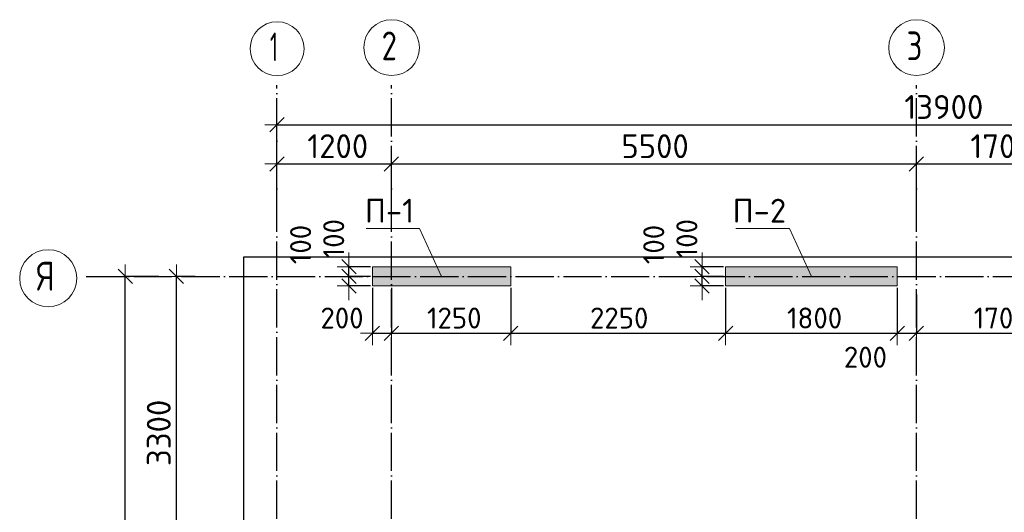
# Model space of a CAD drawing. Header units: millimetres. Extents: x -2725 to 73478, y 45740 to 74643.
# Tile 13 of 15: x 27305 to 37621, y 65311 to 70465. Entities that reach past the tile are written whole.
import ezdxf

# ---------------------------------------------------------------- set-up
doc = ezdxf.new("R2010")
doc.units = ezdxf.units.MM
doc.header["$PDMODE"] = 65
for name, pattern in [('______11', [500, 400, -50, 0, -50]), ('______3', [500, 400, -100]), ('______5', [1100, 800, -100, 100, -100])]:
    doc.linetypes.add(name, pattern=pattern)
for name, color, linetype, lineweight in [('Standard', 7, 'Continuous', 25), ('Балка_ общее', 7, '______3', 13), ('Высотная отметка (отверстия)', 7, 'Continuous', 13), ('Размерная линия_ общее', 7, 'Continuous', 13)]:
    doc.layers.add(name, color=color, linetype=linetype, lineweight=lineweight)
doc.layers.add('Осевая линия_ общее', color=7, linetype='______5', lineweight=13, true_color=0xa0a0a0)
doc.styles.add('ISOCPEUR', font='ISOCPEUR')
doc.dimstyles.new('DIMSTYLE_3', dxfattribs={"dimtxt": 250, "dimasz": 250, "dimexe": 0, "dimexo": 0, "dimgap": 125, "dimtad": 2, "dimdec": 0, "dimrnd": 5, "dimzin": 12, "dimdsep": 46, "dimtxsty": 'ISOCPEUR', "dimblk1": 'ALL_ML_STRICH', "dimblk2": 'ALL_ML_STRICH', "dimsah": 1, "dimcen": 0, "dimclrd": 7, "dimclre": 256, "dimclrt": 7, "dimadec": 0, "dimazin": 0, "dimtfac": 1, "dimtdec": 0, "dimtix": 1, "dimtmove": 2, "dimatfit": 3, "dimfxl": 0, "dimtzin": 0, "dimlwd": 0, "dimlwe": -3, "dimarcsym": 0})
doc.dimstyles.new('DIMSTYLE_4', dxfattribs={"dimtxt": 220, "dimasz": 250, "dimexe": 0, "dimexo": 0, "dimgap": 110, "dimtad": 2, "dimdec": 0, "dimrnd": 5, "dimzin": 12, "dimdsep": 46, "dimtxsty": 'ISOCPEUR', "dimblk1": 'ALL_ML_STRICH', "dimblk2": 'ALL_ML_STRICH', "dimsah": 1, "dimcen": 0, "dimclrd": 7, "dimclre": 256, "dimclrt": 7, "dimadec": 0, "dimazin": 0, "dimtfac": 1, "dimtdec": 0, "dimtix": 1, "dimtmove": 2, "dimatfit": 3, "dimfxl": 0, "dimtvp": 1.2, "dimtzin": 0, "dimlwd": 0, "dimlwe": -3, "dimarcsym": 0})
doc.dimstyles.new('DIMSTYLE_5', dxfattribs={"dimtxt": 220, "dimasz": 250, "dimexe": 0, "dimexo": 0, "dimgap": 110, "dimtad": 2, "dimdec": 0, "dimrnd": 5, "dimzin": 12, "dimdsep": 46, "dimtxsty": 'ISOCPEUR', "dimblk1": 'ALL_ML_STRICH', "dimblk2": 'ALL_ML_STRICH', "dimsah": 1, "dimcen": 0, "dimclrd": 7, "dimclre": 256, "dimclrt": 7, "dimadec": 0, "dimazin": 0, "dimtfac": 1, "dimtdec": 0, "dimtix": 1, "dimtmove": 2, "dimatfit": 3, "dimfxl": 0, "dimtzin": 0, "dimlwd": 0, "dimlwe": -3, "dimarcsym": 0})
doc.dimstyles.new('DIMSTYLE_6', dxfattribs={"dimtxt": 220, "dimasz": 250, "dimexe": 0, "dimexo": 0, "dimgap": 110, "dimtad": 2, "dimdec": 0, "dimrnd": 5, "dimzin": 12, "dimdsep": 46, "dimtxsty": 'ISOCPEUR', "dimblk1": 'ALL_ML_STRICH', "dimblk2": 'ALL_ML_STRICH', "dimsah": 1, "dimcen": 0, "dimclrd": 7, "dimclre": 256, "dimclrt": 7, "dimadec": 0, "dimazin": 0, "dimtfac": 1, "dimtdec": 0, "dimtix": 1, "dimtmove": 2, "dimatfit": 3, "dimfxl": 0, "dimtzin": 0, "dimlwd": 0, "dimlwe": -3, "dimarcsym": 0})
doc.dimstyles.new('DIMSTYLE_7', dxfattribs={"dimtxt": 220, "dimasz": 250, "dimexe": 0, "dimexo": 0, "dimgap": 110, "dimtad": 0, "dimdec": 0, "dimrnd": 5, "dimzin": 12, "dimdsep": 46, "dimtxsty": 'ISOCPEUR', "dimblk1": 'ALL_ML_STRICH', "dimblk2": 'ALL_ML_STRICH', "dimsah": 1, "dimcen": 0, "dimclrd": 7, "dimclre": 256, "dimclrt": 7, "dimadec": 0, "dimazin": 0, "dimtfac": 1, "dimtdec": 0, "dimtix": 1, "dimtmove": 2, "dimatfit": 3, "dimfxl": 0, "dimtvp": 1.2, "dimtzin": 0, "dimlwd": 0, "dimlwe": -3, "dimarcsym": 0})
doc.dimstyles.new('DIMSTYLE_9', dxfattribs={"dimtxt": 220, "dimasz": 250, "dimexe": 0, "dimexo": 0, "dimgap": 110, "dimtad": 2, "dimdec": 0, "dimrnd": 5, "dimzin": 12, "dimdsep": 46, "dimtxsty": 'ISOCPEUR', "dimblk1": 'ALL_ML_STRICH', "dimblk2": 'ALL_ML_STRICH', "dimsah": 1, "dimcen": 0, "dimclrd": 7, "dimclre": 256, "dimclrt": 7, "dimadec": 0, "dimazin": 0, "dimtfac": 1, "dimtdec": 0, "dimtix": 1, "dimtmove": 2, "dimatfit": 3, "dimfxl": 0, "dimtvp": 1.2, "dimtzin": 0, "dimlwd": 0, "dimlwe": -3, "dimarcsym": 0})

# ---------------------------------------------------------------- blocks, each defined once
blk = doc.blocks.new('ALL_ML_STRICH')
at = {"color": 0, "linetype": 'ByBlock', "lineweight": -2}
for p, q in [((0, -0.5), (0, 0.5)), ((-1, 0), (0.5, 0)), ((-0.3, -0.3), (0.3, 0.3))]:
    blk.add_line(p, q, dxfattribs=at)
blk = doc.blocks.new('*D8')
at = {"layer": 'DEFPOINTS', "color": 7, "linetype": 'Continuous', "lineweight": 13, "transparency": 33554687}
for p in [(28774, 67780), (28160, 46740), (28411, 46740)]:
    blk.add_point(p, dxfattribs=at)
at = {"layer": 'Балка_ общее', "color": 251, "linetype": 'Continuous', "lineweight": -2, "true_color": 0x656565, "transparency": 33554687}
for p, q in [((28764, 67780), (28411, 67780)), ((28170, 46740), (28411, 46740))]:
    blk.add_line(p, q, dxfattribs=at)
at = {"layer": 'Балка_ общее', "color": 7, "linetype": 'Continuous', "lineweight": -2, "transparency": 33554687}
blk.add_line((28411, 46740), (28411, 67780), dxfattribs=at)
at = {"layer": 'Балка_ общее', "color": 7, "linetype": 'Continuous', "lineweight": 13, "transparency": 33554687, "xscale": 250, "yscale": 250, "zscale": 250}
for p, rotation in [((28411, 67780), 90), ((28411, 46740), 270)]:
    blk.add_blockref('ALL_ML_STRICH', p, dxfattribs=dict(at, rotation=rotation))
at = {"layer": 'Балка_ общее', "color": 7, "linetype": 'Continuous', "lineweight": 13, "transparency": 33554687, "insert": (28261, 57285), "char_height": 250, "width": 1250, "attachment_point": 5, "rotation": 90, "style": 'ISOCPEUR'}
blk.add_mtext('\\A1;{21040}', dxfattribs=at)
blk = doc.blocks.new('*D14')
at = {"layer": 'DEFPOINTS', "color": 7, "linetype": 'Continuous', "lineweight": 13, "transparency": 33554687}
for p in [(29154, 67780), (28947, 64480), (30267, 64480)]:
    blk.add_point(p, dxfattribs=at)
at = {"layer": 'Балка_ общее', "color": 251, "linetype": 'Continuous', "lineweight": -2, "true_color": 0x656565, "transparency": 33554687}
for p, q in [((29144, 67780), (28947, 67780)), ((30257, 64480), (28947, 64480))]:
    blk.add_line(p, q, dxfattribs=at)
at = {"layer": 'Балка_ общее', "color": 7, "linetype": 'Continuous', "lineweight": -2, "transparency": 33554687}
blk.add_line((28947, 64480), (28947, 67780), dxfattribs=at)
at = {"layer": 'Балка_ общее', "color": 7, "linetype": 'Continuous', "lineweight": 13, "transparency": 33554687, "xscale": 250, "yscale": 250, "zscale": 250}
for p, rotation in [((28947, 67780), 90), ((28947, 64480), 270)]:
    blk.add_blockref('ALL_ML_STRICH', p, dxfattribs=dict(at, rotation=rotation))
at = {"layer": 'Балка_ общее', "color": 7, "linetype": 'Continuous', "lineweight": 13, "transparency": 33554687, "insert": (28762, 66142), "char_height": 250, "width": 1000, "attachment_point": 5, "rotation": 90, "style": 'ISOCPEUR'}
blk.add_mtext('\\A1;{3300}', dxfattribs=at)
blk = doc.blocks.new('*D15')
at = {"layer": 'DEFPOINTS', "color": 7, "linetype": 'Continuous', "lineweight": 13, "transparency": 33554687}
for p in [(30000, 69367), (43900, 69206), (30000, 69000)]:
    blk.add_point(p, dxfattribs=at)
at = {"layer": 'Балка_ общее', "color": 251, "linetype": 'Continuous', "lineweight": -2, "true_color": 0x656565, "transparency": 33554687}
for p, q in [((30000, 69010), (30000, 69367)), ((43900, 69196), (43900, 69367))]:
    blk.add_line(p, q, dxfattribs=at)
at = {"layer": 'Балка_ общее', "color": 7, "linetype": 'Continuous', "lineweight": -2, "transparency": 33554687}
blk.add_line((30000, 69367), (43900, 69367), dxfattribs=at)
at = {"layer": 'Балка_ общее', "color": 7, "linetype": 'Continuous', "lineweight": 13, "transparency": 33554687, "xscale": 250, "yscale": 250, "zscale": 250, "rotation": 180}
blk.add_blockref('ALL_ML_STRICH', (30000, 69367), dxfattribs=at)
at = {"layer": 'Балка_ общее', "color": 7, "linetype": 'Continuous', "lineweight": 13, "transparency": 33554687, "xscale": 250, "yscale": 250, "zscale": 250}
blk.add_blockref('ALL_ML_STRICH', (43900, 69367), dxfattribs=at)
at = {"layer": 'Балка_ общее', "color": 7, "linetype": 'Continuous', "lineweight": 13, "transparency": 33554687, "insert": (36987, 69552), "char_height": 250, "width": 1250, "attachment_point": 5, "style": 'ISOCPEUR'}
blk.add_mtext('\\A1;{13900}', dxfattribs=at)
blk = doc.blocks.new('*D16')
at = {"layer": 'DEFPOINTS', "color": 7, "linetype": 'Continuous', "lineweight": 13, "transparency": 33554687}
for p in [(30000, 68957), (31200, 68528), (30000, 68360)]:
    blk.add_point(p, dxfattribs=at)
at = {"layer": 'Балка_ общее', "color": 251, "linetype": 'Continuous', "lineweight": -2, "true_color": 0x656565, "transparency": 33554687}
for p, q in [((30000, 68370), (30000, 68957)), ((31200, 68538), (31200, 68957))]:
    blk.add_line(p, q, dxfattribs=at)
at = {"layer": 'Балка_ общее', "color": 7, "linetype": 'Continuous', "lineweight": -2, "transparency": 33554687}
blk.add_line((30000, 68957), (31200, 68957), dxfattribs=at)
at = {"layer": 'Балка_ общее', "color": 7, "linetype": 'Continuous', "lineweight": 13, "transparency": 33554687, "xscale": 250, "yscale": 250, "zscale": 250, "rotation": 180}
blk.add_blockref('ALL_ML_STRICH', (30000, 68957), dxfattribs=at)
at = {"layer": 'Балка_ общее', "color": 7, "linetype": 'Continuous', "lineweight": 13, "transparency": 33554687, "xscale": 250, "yscale": 250, "zscale": 250}
blk.add_blockref('ALL_ML_STRICH', (31200, 68957), dxfattribs=at)
at = {"layer": 'Балка_ общее', "color": 7, "linetype": 'Continuous', "lineweight": 13, "transparency": 33554687, "insert": (30637, 69142), "char_height": 250, "width": 1000, "attachment_point": 5, "style": 'ISOCPEUR'}
blk.add_mtext('\\A1;{1200}', dxfattribs=at)
blk = doc.blocks.new('*D17')
at = {"layer": 'DEFPOINTS', "color": 7, "linetype": 'Continuous', "lineweight": 13, "transparency": 33554687}
for p in [(31200, 68957), (31200, 68528), (36700, 68569)]:
    blk.add_point(p, dxfattribs=at)
at = {"layer": 'Балка_ общее', "color": 251, "linetype": 'Continuous', "lineweight": -2, "true_color": 0x656565, "transparency": 33554687}
for p, q in [((31200, 68538), (31200, 68957)), ((36700, 68559), (36700, 68957))]:
    blk.add_line(p, q, dxfattribs=at)
at = {"layer": 'Балка_ общее', "color": 7, "linetype": 'Continuous', "lineweight": -2, "transparency": 33554687}
blk.add_line((31200, 68957), (36700, 68957), dxfattribs=at)
at = {"layer": 'Балка_ общее', "color": 7, "linetype": 'Continuous', "lineweight": 13, "transparency": 33554687, "xscale": 250, "yscale": 250, "zscale": 250, "rotation": 180}
blk.add_blockref('ALL_ML_STRICH', (31200, 68957), dxfattribs=at)
at = {"layer": 'Балка_ общее', "color": 7, "linetype": 'Continuous', "lineweight": 13, "transparency": 33554687, "xscale": 250, "yscale": 250, "zscale": 250}
blk.add_blockref('ALL_ML_STRICH', (36700, 68957), dxfattribs=at)
at = {"layer": 'Балка_ общее', "color": 7, "linetype": 'Continuous', "lineweight": 13, "transparency": 33554687, "insert": (33962, 69142), "char_height": 250, "width": 1000, "attachment_point": 5, "style": 'ISOCPEUR'}
blk.add_mtext('\\A1;{5500}', dxfattribs=at)
blk = doc.blocks.new('*D18')
at = {"layer": 'DEFPOINTS', "color": 7, "linetype": 'Continuous', "lineweight": 13, "transparency": 33554687}
for p in [(36700, 68957), (36700, 68569), (38400, 68528)]:
    blk.add_point(p, dxfattribs=at)
at = {"layer": 'Балка_ общее', "color": 251, "linetype": 'Continuous', "lineweight": -2, "true_color": 0x656565, "transparency": 33554687}
for p, q in [((36700, 68559), (36700, 68957)), ((38400, 68538), (38400, 68957))]:
    blk.add_line(p, q, dxfattribs=at)
at = {"layer": 'Балка_ общее', "color": 7, "linetype": 'Continuous', "lineweight": -2, "transparency": 33554687}
blk.add_line((36700, 68957), (38400, 68957), dxfattribs=at)
at = {"layer": 'Балка_ общее', "color": 7, "linetype": 'Continuous', "lineweight": 13, "transparency": 33554687, "xscale": 250, "yscale": 250, "zscale": 250, "rotation": 180}
blk.add_blockref('ALL_ML_STRICH', (36700, 68957), dxfattribs=at)
at = {"layer": 'Балка_ общее', "color": 7, "linetype": 'Continuous', "lineweight": 13, "transparency": 33554687, "xscale": 250, "yscale": 250, "zscale": 250}
blk.add_blockref('ALL_ML_STRICH', (38400, 68957), dxfattribs=at)
at = {"layer": 'Балка_ общее', "color": 7, "linetype": 'Continuous', "lineweight": 13, "transparency": 33554687, "insert": (37587, 69142), "char_height": 250, "width": 1000, "attachment_point": 5, "style": 'ISOCPEUR'}
blk.add_mtext('\\A1;{1700}', dxfattribs=at)
blk = doc.blocks.new('*D27')
at = {"layer": 'DEFPOINTS', "color": 7, "linetype": 'Continuous', "lineweight": 13, "transparency": 33554687}
for p in [(31000, 67680), (31200, 67680), (31000, 67184)]:
    blk.add_point(p, dxfattribs=at)
at = {"layer": 'Размерная линия_ общее', "color": 253, "linetype": 'Continuous', "lineweight": -2, "true_color": 0xa0a0a0, "transparency": 33554687}
for p, q in [((31000, 67660), (31000, 67184)), ((31200, 67660), (31200, 67184))]:
    blk.add_line(p, q, dxfattribs=at)
at = {"layer": 'Размерная линия_ общее', "color": 7, "linetype": 'Continuous', "lineweight": -2, "transparency": 33554687}
blk.add_line((31000, 67184), (31200, 67184), dxfattribs=at)
at = {"layer": 'Размерная линия_ общее', "color": 7, "linetype": 'Continuous', "lineweight": 13, "transparency": 33554687, "xscale": 250, "yscale": 250, "zscale": 250, "rotation": 180}
blk.add_blockref('ALL_ML_STRICH', (31000, 67184), dxfattribs=at)
at = {"layer": 'Размерная линия_ общее', "color": 7, "linetype": 'Continuous', "lineweight": 13, "transparency": 33554687, "xscale": 250, "yscale": 250, "zscale": 250}
blk.add_blockref('ALL_ML_STRICH', (31200, 67184), dxfattribs=at)
at = {"layer": 'Размерная линия_ общее', "color": 7, "linetype": 'Continuous', "lineweight": 13, "transparency": 33554687, "insert": (30682, 67344), "char_height": 220, "width": 660, "attachment_point": 5, "style": 'ISOCPEUR'}
blk.add_mtext('\\A1;{200}', dxfattribs=at)
blk = doc.blocks.new('*D28')
at = {"layer": 'DEFPOINTS', "color": 7, "linetype": 'Continuous', "lineweight": 13, "transparency": 33554687}
for p in [(31200, 67680), (32450, 67680), (31200, 67184)]:
    blk.add_point(p, dxfattribs=at)
at = {"layer": 'Размерная линия_ общее', "color": 253, "linetype": 'Continuous', "lineweight": -2, "true_color": 0xa0a0a0, "transparency": 33554687}
for p, q in [((31200, 67660), (31200, 67184)), ((32450, 67660), (32450, 67184))]:
    blk.add_line(p, q, dxfattribs=at)
at = {"layer": 'Размерная линия_ общее', "color": 7, "linetype": 'Continuous', "lineweight": -2, "transparency": 33554687}
blk.add_line((31200, 67184), (32450, 67184), dxfattribs=at)
at = {"layer": 'Размерная линия_ общее', "color": 7, "linetype": 'Continuous', "lineweight": 13, "transparency": 33554687, "xscale": 250, "yscale": 250, "zscale": 250, "rotation": 180}
blk.add_blockref('ALL_ML_STRICH', (31200, 67184), dxfattribs=at)
at = {"layer": 'Размерная линия_ общее', "color": 7, "linetype": 'Continuous', "lineweight": 13, "transparency": 33554687, "xscale": 250, "yscale": 250, "zscale": 250}
blk.add_blockref('ALL_ML_STRICH', (32450, 67184), dxfattribs=at)
at = {"layer": 'Размерная линия_ общее', "color": 7, "linetype": 'Continuous', "lineweight": 13, "transparency": 33554687, "insert": (31858, 67344), "char_height": 220, "width": 880, "attachment_point": 5, "style": 'ISOCPEUR'}
blk.add_mtext('\\A1;{1250}', dxfattribs=at)
blk = doc.blocks.new('*D29')
at = {"layer": 'DEFPOINTS', "color": 7, "linetype": 'Continuous', "lineweight": 13, "transparency": 33554687}
for p in [(32450, 67680), (34700, 67680), (32450, 67184)]:
    blk.add_point(p, dxfattribs=at)
at = {"layer": 'Размерная линия_ общее', "color": 253, "linetype": 'Continuous', "lineweight": -2, "true_color": 0xa0a0a0, "transparency": 33554687}
for p, q in [((32450, 67660), (32450, 67184)), ((34700, 67660), (34700, 67184))]:
    blk.add_line(p, q, dxfattribs=at)
at = {"layer": 'Размерная линия_ общее', "color": 7, "linetype": 'Continuous', "lineweight": -2, "transparency": 33554687}
blk.add_line((32450, 67184), (34700, 67184), dxfattribs=at)
at = {"layer": 'Размерная линия_ общее', "color": 7, "linetype": 'Continuous', "lineweight": 13, "transparency": 33554687, "xscale": 250, "yscale": 250, "zscale": 250, "rotation": 180}
blk.add_blockref('ALL_ML_STRICH', (32450, 67184), dxfattribs=at)
at = {"layer": 'Размерная линия_ общее', "color": 7, "linetype": 'Continuous', "lineweight": 13, "transparency": 33554687, "xscale": 250, "yscale": 250, "zscale": 250}
blk.add_blockref('ALL_ML_STRICH', (34700, 67184), dxfattribs=at)
at = {"layer": 'Размерная линия_ общее', "color": 7, "linetype": 'Continuous', "lineweight": 13, "transparency": 33554687, "insert": (33586, 67344), "char_height": 220, "width": 880, "attachment_point": 5, "style": 'ISOCPEUR'}
blk.add_mtext('\\A1;{2250}', dxfattribs=at)
blk = doc.blocks.new('*D30')
at = {"layer": 'DEFPOINTS', "color": 7, "linetype": 'Continuous', "lineweight": 13, "transparency": 33554687}
for p in [(34700, 67680), (36500, 67680), (34700, 67184)]:
    blk.add_point(p, dxfattribs=at)
at = {"layer": 'Размерная линия_ общее', "color": 253, "linetype": 'Continuous', "lineweight": -2, "true_color": 0xa0a0a0, "transparency": 33554687}
for p, q in [((34700, 67660), (34700, 67184)), ((36500, 67660), (36500, 67184))]:
    blk.add_line(p, q, dxfattribs=at)
at = {"layer": 'Размерная линия_ общее', "color": 7, "linetype": 'Continuous', "lineweight": -2, "transparency": 33554687}
blk.add_line((34700, 67184), (36500, 67184), dxfattribs=at)
at = {"layer": 'Размерная линия_ общее', "color": 7, "linetype": 'Continuous', "lineweight": 13, "transparency": 33554687, "xscale": 250, "yscale": 250, "zscale": 250, "rotation": 180}
blk.add_blockref('ALL_ML_STRICH', (34700, 67184), dxfattribs=at)
at = {"layer": 'Размерная линия_ общее', "color": 7, "linetype": 'Continuous', "lineweight": 13, "transparency": 33554687, "xscale": 250, "yscale": 250, "zscale": 250}
blk.add_blockref('ALL_ML_STRICH', (36500, 67184), dxfattribs=at)
at = {"layer": 'Размерная линия_ общее', "color": 7, "linetype": 'Continuous', "lineweight": 13, "transparency": 33554687, "insert": (35633, 67344), "char_height": 220, "width": 880, "attachment_point": 5, "style": 'ISOCPEUR'}
blk.add_mtext('\\A1;{1800}', dxfattribs=at)
blk = doc.blocks.new('*D31')
at = {"layer": 'DEFPOINTS', "color": 7, "linetype": 'Continuous', "lineweight": 13, "transparency": 33554687}
for p in [(36500, 67680), (36700, 67609), (36500, 67184)]:
    blk.add_point(p, dxfattribs=at)
at = {"layer": 'Размерная линия_ общее', "color": 253, "linetype": 'Continuous', "lineweight": -2, "true_color": 0xa0a0a0, "transparency": 33554687}
for p, q in [((36500, 67660), (36500, 67184)), ((36700, 67589), (36700, 67184))]:
    blk.add_line(p, q, dxfattribs=at)
at = {"layer": 'Размерная линия_ общее', "color": 7, "linetype": 'Continuous', "lineweight": -2, "transparency": 33554687}
blk.add_line((36500, 67184), (36700, 67184), dxfattribs=at)
at = {"layer": 'Размерная линия_ общее', "color": 7, "linetype": 'Continuous', "lineweight": 13, "transparency": 33554687, "xscale": 250, "yscale": 250, "zscale": 250, "rotation": 180}
blk.add_blockref('ALL_ML_STRICH', (36500, 67184), dxfattribs=at)
at = {"layer": 'Размерная линия_ общее', "color": 7, "linetype": 'Continuous', "lineweight": 13, "transparency": 33554687, "xscale": 250, "yscale": 250, "zscale": 250}
blk.add_blockref('ALL_ML_STRICH', (36700, 67184), dxfattribs=at)
at = {"layer": 'Размерная линия_ общее', "color": 7, "linetype": 'Continuous', "lineweight": 13, "transparency": 33554687, "insert": (36166, 66934), "char_height": 220, "width": 660, "attachment_point": 5, "style": 'ISOCPEUR'}
blk.add_mtext('\\A1;{200}', dxfattribs=at)
blk = doc.blocks.new('*D32')
at = {"layer": 'DEFPOINTS', "color": 7, "linetype": 'Continuous', "lineweight": 13, "transparency": 33554687}
for p in [(38400, 67780), (36700, 67609), (36700, 67184)]:
    blk.add_point(p, dxfattribs=at)
at = {"layer": 'Размерная линия_ общее', "color": 253, "linetype": 'Continuous', "lineweight": -2, "true_color": 0xa0a0a0, "transparency": 33554687}
for p, q in [((38400, 67760), (38400, 67184)), ((36700, 67589), (36700, 67184))]:
    blk.add_line(p, q, dxfattribs=at)
at = {"layer": 'Размерная линия_ общее', "color": 7, "linetype": 'Continuous', "lineweight": -2, "transparency": 33554687}
blk.add_line((36700, 67184), (38400, 67184), dxfattribs=at)
at = {"layer": 'Размерная линия_ общее', "color": 7, "linetype": 'Continuous', "lineweight": 13, "transparency": 33554687, "xscale": 250, "yscale": 250, "zscale": 250, "rotation": 180}
blk.add_blockref('ALL_ML_STRICH', (36700, 67184), dxfattribs=at)
at = {"layer": 'Размерная линия_ общее', "color": 7, "linetype": 'Continuous', "lineweight": 13, "transparency": 33554687, "xscale": 250, "yscale": 250, "zscale": 250}
blk.add_blockref('ALL_ML_STRICH', (38400, 67184), dxfattribs=at)
at = {"layer": 'Размерная линия_ общее', "color": 7, "linetype": 'Continuous', "lineweight": 13, "transparency": 33554687, "insert": (37583, 67344), "char_height": 220, "width": 880, "attachment_point": 5, "style": 'ISOCPEUR'}
blk.add_mtext('\\A1;{1700}', dxfattribs=at)
blk = doc.blocks.new('*D68')
at = {"layer": 'DEFPOINTS', "color": 7, "linetype": 'Continuous', "lineweight": 13, "transparency": 33554687}
for p in [(31000, 67780), (30755, 67680), (31000, 67680)]:
    blk.add_point(p, dxfattribs=at)
at = {"layer": 'Размерная линия_ общее', "color": 253, "linetype": 'Continuous', "lineweight": -2, "true_color": 0xa0a0a0, "transparency": 33554687}
for p, q in [((30980, 67780), (30755, 67780)), ((30980, 67680), (30755, 67680))]:
    blk.add_line(p, q, dxfattribs=at)
at = {"layer": 'Размерная линия_ общее', "color": 7, "linetype": 'Continuous', "lineweight": -2, "transparency": 33554687}
blk.add_line((30755, 67680), (30755, 67780), dxfattribs=at)
at = {"layer": 'Размерная линия_ общее', "color": 7, "linetype": 'Continuous', "lineweight": 13, "transparency": 33554687, "xscale": 250, "yscale": 250, "zscale": 250}
for p, rotation in [((30755, 67680), 270), ((30755, 67780), 90)]:
    blk.add_blockref('ALL_ML_STRICH', p, dxfattribs=dict(at, rotation=rotation))
at = {"layer": 'Размерная линия_ общее', "color": 7, "linetype": 'Continuous', "lineweight": 13, "transparency": 33554687, "insert": (30248, 68113), "char_height": 220, "width": 660, "attachment_point": 5, "rotation": 90, "style": 'ISOCPEUR'}
blk.add_mtext('\\A1;{100}', dxfattribs=at)
blk = doc.blocks.new('*D69')
at = {"layer": 'DEFPOINTS', "color": 7, "linetype": 'Continuous', "lineweight": 13, "transparency": 33554687}
for p in [(31000, 67880), (30755, 67780), (31000, 67780)]:
    blk.add_point(p, dxfattribs=at)
at = {"layer": 'Размерная линия_ общее', "color": 253, "linetype": 'Continuous', "lineweight": -2, "true_color": 0xa0a0a0, "transparency": 33554687}
for p, q in [((30980, 67880), (30755, 67880)), ((30980, 67780), (30755, 67780))]:
    blk.add_line(p, q, dxfattribs=at)
at = {"layer": 'Размерная линия_ общее', "color": 7, "linetype": 'Continuous', "lineweight": -2, "transparency": 33554687}
blk.add_line((30755, 67780), (30755, 67880), dxfattribs=at)
at = {"layer": 'Размерная линия_ общее', "color": 7, "linetype": 'Continuous', "lineweight": 13, "transparency": 33554687, "xscale": 250, "yscale": 250, "zscale": 250}
for p, rotation in [((30755, 67780), 270), ((30755, 67880), 90)]:
    blk.add_blockref('ALL_ML_STRICH', p, dxfattribs=dict(at, rotation=rotation))
at = {"layer": 'Размерная линия_ общее', "color": 7, "linetype": 'Continuous', "lineweight": 13, "transparency": 33554687, "insert": (30595, 68174), "char_height": 220, "width": 660, "attachment_point": 5, "rotation": 90, "style": 'ISOCPEUR'}
blk.add_mtext('\\A1;{100}', dxfattribs=at)
blk = doc.blocks.new('*D70')
at = {"layer": 'DEFPOINTS', "color": 7, "linetype": 'Continuous', "lineweight": 13, "transparency": 33554687}
for p in [(34700, 67780), (34455, 67680), (34700, 67680)]:
    blk.add_point(p, dxfattribs=at)
at = {"layer": 'Размерная линия_ общее', "color": 253, "linetype": 'Continuous', "lineweight": -2, "true_color": 0xa0a0a0, "transparency": 33554687}
for p, q in [((34680, 67780), (34455, 67780)), ((34680, 67680), (34455, 67680))]:
    blk.add_line(p, q, dxfattribs=at)
at = {"layer": 'Размерная линия_ общее', "color": 7, "linetype": 'Continuous', "lineweight": -2, "transparency": 33554687}
blk.add_line((34455, 67680), (34455, 67780), dxfattribs=at)
at = {"layer": 'Размерная линия_ общее', "color": 7, "linetype": 'Continuous', "lineweight": 13, "transparency": 33554687, "xscale": 250, "yscale": 250, "zscale": 250}
for p, rotation in [((34455, 67680), 270), ((34455, 67780), 90)]:
    blk.add_blockref('ALL_ML_STRICH', p, dxfattribs=dict(at, rotation=rotation))
at = {"layer": 'Размерная линия_ общее', "color": 7, "linetype": 'Continuous', "lineweight": 13, "transparency": 33554687, "insert": (33948, 68113), "char_height": 220, "width": 660, "attachment_point": 5, "rotation": 90, "style": 'ISOCPEUR'}
blk.add_mtext('\\A1;{100}', dxfattribs=at)
blk = doc.blocks.new('*D71')
at = {"layer": 'DEFPOINTS', "color": 7, "linetype": 'Continuous', "lineweight": 13, "transparency": 33554687}
for p in [(34700, 67880), (34455, 67780), (34700, 67780)]:
    blk.add_point(p, dxfattribs=at)
at = {"layer": 'Размерная линия_ общее', "color": 253, "linetype": 'Continuous', "lineweight": -2, "true_color": 0xa0a0a0, "transparency": 33554687}
for p, q in [((34680, 67880), (34455, 67880)), ((34680, 67780), (34455, 67780))]:
    blk.add_line(p, q, dxfattribs=at)
at = {"layer": 'Размерная линия_ общее', "color": 7, "linetype": 'Continuous', "lineweight": -2, "transparency": 33554687}
blk.add_line((34455, 67780), (34455, 67880), dxfattribs=at)
at = {"layer": 'Размерная линия_ общее', "color": 7, "linetype": 'Continuous', "lineweight": 13, "transparency": 33554687, "xscale": 250, "yscale": 250, "zscale": 250}
for p, rotation in [((34455, 67780), 270), ((34455, 67880), 90)]:
    blk.add_blockref('ALL_ML_STRICH', p, dxfattribs=dict(at, rotation=rotation))
at = {"layer": 'Размерная линия_ общее', "color": 7, "linetype": 'Continuous', "lineweight": 13, "transparency": 33554687, "insert": (34295, 68174), "char_height": 220, "width": 660, "attachment_point": 5, "rotation": 90, "style": 'ISOCPEUR'}
blk.add_mtext('\\A1;{100}', dxfattribs=at)
blk = doc.blocks.new('СЛОЖНЫЙ_ОБЪЕКТ_11')
at = {"layer": 'Осевая линия_ общее', "color": 253, "linetype": '______11', "lineweight": -3, "true_color": 0xa0a0a0, "transparency": 33554687}
for p, q in [((30000, 45740), (30000, 69780)), ((31200, 45740), (31200, 69780)), ((36700, 45740), (36700, 69780)), ((28000, 67780), (44790, 67780))]:
    blk.add_line(p, q, dxfattribs=at)
at = {"layer": 'Осевая линия_ общее', "color": 7, "linetype": 'Continuous', "lineweight": 13, "transparency": 33554687}
for centre, radius in [((31202, 70173), 292), ((36702, 70173), 292), ((30002, 70162), 282), ((27604, 67760), 299)]:
    blk.add_circle(centre, radius, dxfattribs=at)
at = {"layer": 'Осевая линия_ общее', "color": 7, "linetype": 'Continuous', "lineweight": 13, "transparency": 33554687, "char_height": 300, "attachment_point": 7, "style": 'ISOCPEUR'}
for s, insert, width in [('\\W0.56;1', (29927, 70032), 233.33), ('\\W0.78;2', (31097, 70042), 326.41), ('\\W0.78;3', (36597, 70042), 326.41), ('\\W0.80;Я', (27484, 67630), 359.83)]:
    blk.add_mtext(s, dxfattribs=dict(at, insert=insert, width=width))

msp = doc.modelspace()

# ---------------------------------------------------------------- hatches: boundary and pattern name
at = {"linetype": 'Continuous', "lineweight": 13, "transparency": 33554687}
for points in [[(31000, 67880), (31000, 67680), (32450, 67680), (32450, 67880)], [(34700, 67880), (34700, 67680), (36500, 67680), (36500, 67880)]]:
    msp.add_hatch(color=7, dxfattribs=at).paths.add_polyline_path(points)

# ---------------------------------------------------------------- linework, layer by layer
at = {"color": 7, "linetype": 'Continuous', "lineweight": 13, "transparency": 33554687}
for p, q in [((31000, 67680), (31000, 67880)), ((31000, 67880), (32450, 67880)), ((32450, 67880), (32450, 67680)), ((34700, 67680), (34700, 67880)), ((34700, 67880), (36500, 67880)), ((36500, 67880), (36500, 67680)), ((32450, 67680), (31000, 67680)), ((36500, 67680), (34700, 67680))]:
    msp.add_line(p, q, dxfattribs=at)
at = {"layer": 'Standard', "color": 7, "linetype": 'Continuous', "lineweight": -3, "transparency": 33554687}
msp.add_lwpolyline([(29650, 46540), (44200, 46540), (44200, 67980), (29650, 67980), (29650, 46540)], dxfattribs=at)
at = {"layer": 'Высотная отметка (отверстия)', "color": 7, "linetype": 'Continuous', "lineweight": 13, "transparency": 33554687}
for points in [[(31725, 67780), (31494.3, 68281.9), (30934.3, 68281.9)], [(35600, 67780), (35369.3, 68281.9), (34809.3, 68281.9)]]:
    msp.add_lwpolyline(points, dxfattribs=at)

# ---------------------------------------------------------------- block references
at = {"layer": 'Осевая линия_ общее', "color": 253, "linetype": '______11', "lineweight": -3, "true_color": 0xa0a0a0, "transparency": 33554687}
msp.add_blockref('СЛОЖНЫЙ_ОБЪЕКТ_11', (0, 0), dxfattribs=at)

# ---------------------------------------------------------------- texts
at = {"layer": 'Высотная отметка (отверстия)', "color": 7, "linetype": 'Continuous', "lineweight": 13, "transparency": 33554687, "char_height": 250, "attachment_point": 8, "style": 'ISOCPEUR'}
for s, insert, width in [('\\A1;{\\fISOCPEUR|i0|b0;\\H250.000000;\\W1.000000;\\C7;П-1}\\P', (31179.3, 68341.9), 604.167), ('\\A1;{\\fISOCPEUR|i0|b0;\\H250.000000;\\W1.000000;\\C7;П-2}\\P', (35054.3, 68341.9), 664.583)]:
    msp.add_mtext(s, dxfattribs=dict(at, insert=insert, width=width))

# ---------------------------------------------------------------- dimensions: what is measured, and where the dimension line sits
at = {"layer": 'Балка_ общее', "color": 7, "linetype": 'Continuous', "lineweight": 13, "transparency": 33554687}
for base, p1, p2, picture, middle in [((43900, 69367.3), (30000, 69010), (43900, 69195.9), '*D15', (36987.5, 69552.3)), ((31200, 68957.3), (30000, 68370), (31200, 68537.8), '*D16', (30637.5, 69142.3)), ((36700, 68957.3), (31200, 68537.8), (36700, 68559.4), '*D17', (33962.5, 69142.3)), ((38400, 68957.3), (36700, 68559.4), (38400, 68537.8), '*D18', (37587.5, 69142.3))]:
    dim = msp.add_linear_dim(base=base, p1=p1, p2=p2, dimstyle='DIMSTYLE_3', override={"dimpost": '<>', "dimclrd": 7, "dimclre": 251, "dimclrt": 7, "dimlwd": 0, "dimlwe": 65533}, dxfattribs=at)
    dim.commit()
    dim.dimension.update_dxf_attribs({"geometry": picture, "text_midpoint": middle, "dimtype": 160})
for base, p1, p2, picture, middle in [((28411.4, 67780), (28170, 46740), (28763.8, 67780), '*D8', (28261.4, 57285)), ((28946.9, 67780), (30256.9, 64480), (29143.8, 67780), '*D14', (28761.9, 66142.5))]:
    dim = msp.add_linear_dim(base=base, p1=p1, p2=p2, angle=90, dimstyle='DIMSTYLE_3', override={"dimpost": '<>', "dimclrd": 7, "dimclre": 251, "dimclrt": 7, "dimlwd": 0, "dimlwe": 65533}, dxfattribs=at)
    dim.commit()
    dim.dimension.update_dxf_attribs({"geometry": picture, "text_midpoint": middle, "dimtype": 160})
at = {"layer": 'Размерная линия_ общее', "color": 7, "linetype": 'Continuous', "lineweight": 13, "transparency": 33554687}
for base, p1, p2, picture, middle in [((30754.9, 67880), (30980, 67780), (30980, 67880), '*D69', (30595, 68173.7)), ((34454.9, 67880), (34680, 67780), (34680, 67880), '*D71', (34295, 68173.7)), ((30754.9, 67780), (30980, 67680), (30980, 67780), '*D68', (30248.1, 68112.6)), ((34454.9, 67780), (34680, 67680), (34680, 67780), '*D70', (33948.1, 68112.6))]:
    dim = msp.add_linear_dim(base=base, p1=p1, p2=p2, angle=90, dimstyle='DIMSTYLE_9', override={"dimpost": '<>', "dimclrd": 7, "dimclre": 253, "dimclrt": 7, "dimlwd": 0, "dimlwe": 65533}, dxfattribs=at)
    dim.commit()
    dim.dimension.update_dxf_attribs({"geometry": picture, "text_midpoint": middle, "dimtype": 160})
for base, p1, p2, dimstyle, picture, middle in [((38400, 67184), (36700, 67589), (38400, 67760), 'DIMSTYLE_6', '*D32', (37583, 67344)), ((31200, 67184), (31000, 67660), (31200, 67660), 'DIMSTYLE_4', '*D27', (30682.1, 67344.2)), ((32450, 67184), (31200, 67660), (32450, 67660), 'DIMSTYLE_5', '*D28', (31858, 67344)), ((34700, 67184), (32450, 67660), (34700, 67660), 'DIMSTYLE_6', '*D29', (33586, 67344)), ((36500, 67184), (34700, 67660), (36500, 67660), 'DIMSTYLE_6', '*D30', (35633, 67344)), ((36700, 67184), (36500, 67660), (36700, 67589), 'DIMSTYLE_7', '*D31', (36165.9, 66934))]:
    dim = msp.add_linear_dim(base=base, p1=p1, p2=p2, dimstyle=dimstyle, override={"dimpost": '<>', "dimclrd": 7, "dimclre": 253, "dimclrt": 7, "dimlwd": 0, "dimlwe": 65533}, dxfattribs=at)
    dim.commit()
    dim.dimension.update_dxf_attribs({"geometry": picture, "text_midpoint": middle, "dimtype": 160})

doc.saveas('drawing.dxf')
